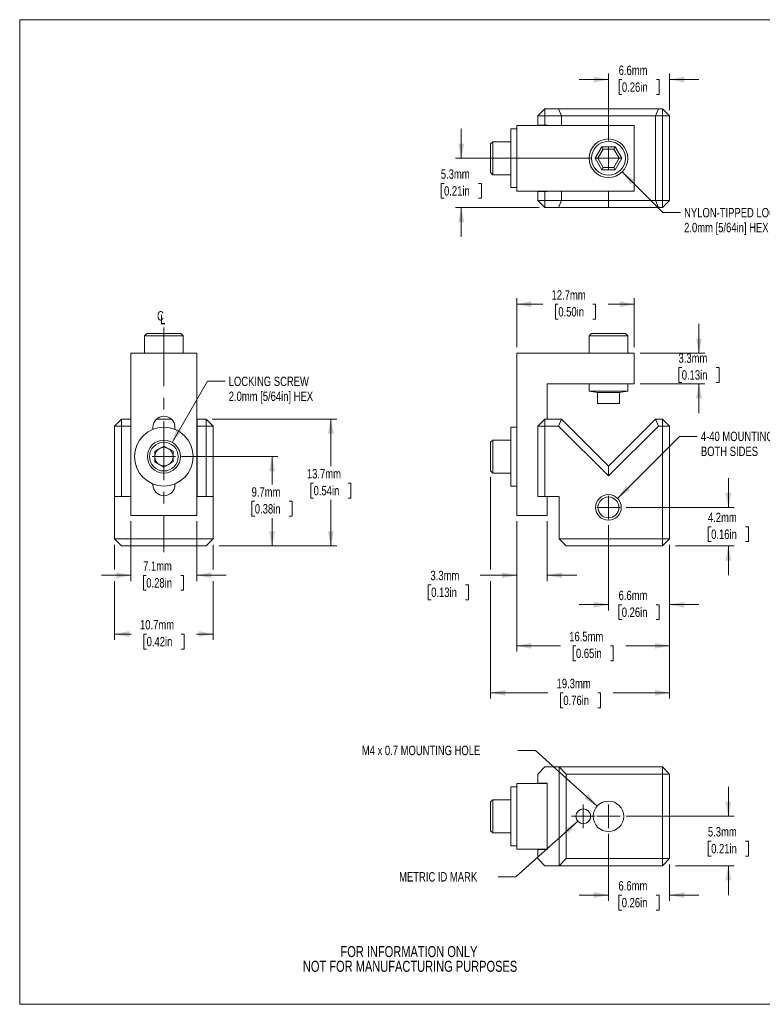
# Model space of a CAD drawing. Header units: millimetres. Extents: x 2 to 278, y 2 to 214.
# Tile 1 of 2: x 2 to 162, y 2 to 214. Entities that reach past the tile are written whole.
import ezdxf

# ---------------------------------------------------------------- set-up
doc = ezdxf.new("R2010")
doc.units = ezdxf.units.MM
doc.linetypes.add('CENTERX2', pattern=[20.32, 12.7, -2.54, 2.54, -2.54])
doc.styles.add('SLDTEXTSTYLE0', font='TXT', dxfattribs={"width": 0.75})
doc.dimstyles.new('SLDDIMSTYLE0', dxfattribs={"dimtxt": 2.032, "dimasz": 3.175, "dimexe": 0, "dimexo": 0.0625, "dimgap": 0.508, "dimtad": 0, "dimtih": 1, "dimtoh": 1, "dimdec": 1, "dimlfac": 0.5, "dimrnd": 1e-09, "dimzin": 12, "dimdsep": 46, "dimtxsty": 'SLDTEXTSTYLE0', "dimsah": 1, "dimcen": 0.09, "dimadec": 0, "dimazin": 3, "dimtfac": 1, "dimtdec": 1, "dimtmove": 0, "dimatfit": 0, "dimfxl": 1, "dimfrac": 2, "dimtolj": 1, "dimtzin": 12, "dimarcsym": 0})
doc.dimstyles.new('SLDDIMSTYLE1', dxfattribs={"dimtxt": 2.032, "dimasz": 3.175, "dimexe": 0, "dimexo": 0.0625, "dimgap": 0.508, "dimtad": 0, "dimtih": 1, "dimtoh": 1, "dimdec": 1, "dimlfac": 0.5, "dimrnd": 1e-09, "dimzin": 12, "dimdsep": 46, "dimtxsty": 'SLDTEXTSTYLE0', "dimsah": 1, "dimcen": 0.09, "dimadec": 0, "dimazin": 3, "dimtfac": 1, "dimtdec": 1, "dimtofl": 0, "dimtmove": 0, "dimatfit": 3, "dimfxl": 1, "dimfrac": 2, "dimtolj": 1, "dimtzin": 12, "dimarcsym": 0})
doc.dimstyles.new('SLDDIMSTYLE2', dxfattribs={"dimtxt": 2.032, "dimasz": 3.175, "dimexe": 0, "dimexo": 0.0625, "dimgap": 0.508, "dimtad": 0, "dimtih": 1, "dimtoh": 1, "dimdec": 1, "dimlfac": 0.5, "dimrnd": 1e-09, "dimzin": 12, "dimdsep": 46, "dimtxsty": 'SLDTEXTSTYLE0', "dimsah": 1, "dimcen": 0, "dimadec": 0, "dimazin": 3, "dimtfac": 1, "dimtdec": 1, "dimtofl": 0, "dimtmove": 0, "dimatfit": 3, "dimfxl": 1, "dimfrac": 2, "dimtolj": 1, "dimtzin": 12, "dimarcsym": 0})
doc.dimstyles.new('SLDDIMSTYLE3', dxfattribs={"dimtxt": 2.032, "dimasz": 3.175, "dimexe": 0, "dimexo": 0.0625, "dimgap": 0.508, "dimtad": 0, "dimtih": 1, "dimtoh": 1, "dimdec": 1, "dimlfac": 0.5, "dimrnd": 1e-09, "dimzin": 12, "dimdsep": 46, "dimtxsty": 'SLDTEXTSTYLE0', "dimsah": 1, "dimcen": 0, "dimadec": 0, "dimazin": 3, "dimtfac": 1, "dimtdec": 1, "dimtofl": 0, "dimtmove": 0, "dimatfit": 3, "dimfxl": 1, "dimfrac": 2, "dimtolj": 1, "dimtzin": 12, "dimarcsym": 0})

# ---------------------------------------------------------------- blocks, each defined once
blk = doc.blocks.new('SW_NOTE_2')
at = {"color": 0, "linetype": 'Continuous', "lineweight": 0, "char_height": 2.3813, "attachment_point": 2, "style": 'SLDTEXTSTYLE0'}
for s, insert in [('FOR INFORMATION ONLY', (18.79, 3.07)), ('NOT FOR MANUFACTURING PURPOSES', (19.03, -0.11))]:
    blk.add_mtext(s, dxfattribs=dict(at, insert=insert))
blk = doc.blocks.new('_D')
at = {"color": 8, "linetype": 'Continuous', "lineweight": 18}
for p, q in [((154.63, 108.94), (154.63, 115.29)), ((132.53, 108.94), (155.9, 108.94)), ((150.91, 104.76), (150.29, 104.76)), ((150.29, 104.76), (150.29, 101.54)), ((158.35, 104.76), (158.97, 104.76)), ((158.97, 104.76), (158.97, 101.54)), ((143.2, 100.62), (155.9, 100.62)), ((150.29, 101.54), (150.91, 101.54)), ((154.63, 100.62), (154.63, 94.27)), ((158.97, 101.54), (158.35, 101.54))]:
    blk.add_line(p, q, dxfattribs=at)
for points in [[(154.63, 108.94), (155.27, 112.12), (154, 112.12)], [(154.63, 100.62), (154, 97.44), (155.27, 97.44)]]:
    blk.add_solid(points, dxfattribs=at)
at = {"color": 8, "linetype": 'Continuous', "lineweight": 18, "char_height": 2.032, "attachment_point": 1, "style": 'SLDTEXTSTYLE0'}
for s, insert in [('4.2mm', (150.21, 107.8)), ('0.16in', (150.91, 104.16))]:
    blk.add_mtext(s, dxfattribs=dict(at, insert=insert))
blk = doc.blocks.new('_D_1')
at = {"color": 8, "linetype": 'Continuous', "lineweight": 18}
for p, q in [((128.72, 105.13), (128.72, 86.65)), ((141.93, 100.87), (141.93, 86.65)), ((128.72, 87.92), (122.37, 87.92)), ((131.6, 87.9), (130.99, 87.9)), ((130.99, 87.9), (130.99, 84.68)), ((139.05, 87.9), (139.67, 87.9)), ((139.67, 87.9), (139.67, 84.68)), ((141.93, 87.92), (148.28, 87.92)), ((130.99, 84.68), (131.6, 84.68)), ((139.67, 84.68), (139.05, 84.68))]:
    blk.add_line(p, q, dxfattribs=at)
for points in [[(128.72, 87.92), (125.55, 88.55), (125.55, 87.28)], [(141.93, 87.92), (145.11, 87.28), (145.11, 88.55)]]:
    blk.add_solid(points, dxfattribs=at)
at = {"color": 8, "linetype": 'Continuous', "lineweight": 18, "char_height": 2.032, "attachment_point": 1, "style": 'SLDTEXTSTYLE0'}
for s, insert in [('6.6mm', (130.91, 90.94)), ('0.26in', (131.6, 87.3))]:
    blk.add_mtext(s, dxfattribs=dict(at, insert=insert))
blk = doc.blocks.new('_D_2')
at = {"color": 8, "linetype": 'Continuous', "lineweight": 18}
for p, q in [((108.91, 105.95), (108.91, 77.76)), ((141.93, 100.87), (141.93, 77.76)), ((108.91, 79.03), (118.34, 79.03)), ((121.7, 79.01), (121.08, 79.01)), ((121.08, 79.01), (121.08, 75.79)), ((129.15, 79.01), (129.77, 79.01)), ((129.77, 79.01), (129.77, 75.79)), ((141.93, 79.03), (132.5, 79.03)), ((121.08, 75.79), (121.7, 75.79)), ((129.77, 75.79), (129.15, 75.79))]:
    blk.add_line(p, q, dxfattribs=at)
for points in [[(108.91, 79.03), (112.09, 78.39), (112.09, 79.66)], [(141.93, 79.03), (138.76, 79.66), (138.76, 78.39)]]:
    blk.add_solid(points, dxfattribs=at)
at = {"color": 8, "linetype": 'Continuous', "lineweight": 18, "char_height": 2.032, "attachment_point": 1, "style": 'SLDTEXTSTYLE0'}
for s, insert in [('16.5mm', (120.25, 82.05)), ('0.65in', (121.7, 78.41))]:
    blk.add_mtext(s, dxfattribs=dict(at, insert=insert))
blk = doc.blocks.new('_D_3')
at = {"color": 8, "linetype": 'Continuous', "lineweight": 18}
for p, q in [((103.27, 115.55), (103.27, 95.54)), ((141.93, 100.87), (141.93, 67.6)), ((103.27, 93), (103.27, 67.6)), ((103.27, 68.87), (115.61, 68.87)), ((118.97, 68.85), (118.35, 68.85)), ((118.35, 68.85), (118.35, 65.63)), ((126.41, 68.85), (127.03, 68.85)), ((127.03, 68.85), (127.03, 65.63)), ((141.93, 68.87), (129.77, 68.87)), ((118.35, 65.63), (118.97, 65.63)), ((127.03, 65.63), (126.41, 65.63))]:
    blk.add_line(p, q, dxfattribs=at)
for points in [[(103.27, 68.87), (106.45, 68.23), (106.45, 69.5)], [(141.93, 68.87), (138.76, 69.5), (138.76, 68.23)]]:
    blk.add_solid(points, dxfattribs=at)
at = {"color": 8, "linetype": 'Continuous', "lineweight": 18, "char_height": 2.032, "attachment_point": 1, "style": 'SLDTEXTSTYLE0'}
for s, insert in [('19.3mm', (117.52, 71.89)), ('0.76in', (118.97, 68.25))]:
    blk.add_mtext(s, dxfattribs=dict(at, insert=insert))
blk = doc.blocks.new('_D_4')
at = {"color": 8, "linetype": 'Continuous', "lineweight": 18}
for p, q in [((108.91, 105.95), (108.91, 93)), ((115.51, 105.95), (115.51, 93)), ((108.91, 94.27), (101.02, 94.27)), ((115.51, 94.27), (121.86, 94.27)), ((90.42, 92.21), (89.8, 92.21)), ((89.8, 92.21), (89.8, 88.99)), ((97.87, 92.21), (98.49, 92.21)), ((98.49, 92.21), (98.49, 88.99)), ((89.8, 88.99), (90.42, 88.99)), ((98.49, 88.99), (97.87, 88.99))]:
    blk.add_line(p, q, dxfattribs=at)
for points in [[(108.91, 94.27), (105.74, 94.9), (105.74, 93.63)], [(115.51, 94.27), (118.69, 93.63), (118.69, 94.9)]]:
    blk.add_solid(points, dxfattribs=at)
at = {"color": 8, "linetype": 'Continuous', "lineweight": 18, "char_height": 2.032, "attachment_point": 1, "style": 'SLDTEXTSTYLE0'}
for s, insert in [('3.3mm', (90.27, 95.24)), ('0.13in', (90.42, 91.61))]:
    blk.add_mtext(s, dxfattribs=dict(at, insert=insert))
blk = doc.blocks.new('_D_5')
at = {"color": 8, "linetype": 'Continuous', "lineweight": 18}
for p, q in [((148.28, 142.28), (148.28, 148.63)), ((135.58, 142.28), (149.55, 142.28)), ((144.56, 139.21), (143.94, 139.21)), ((143.94, 139.21), (143.94, 135.98)), ((152, 139.21), (152.62, 139.21)), ((152.62, 139.21), (152.62, 135.98)), ((135.58, 135.67), (149.55, 135.67)), ((143.94, 135.98), (144.56, 135.98)), ((148.28, 135.67), (148.28, 129.32)), ((152.62, 135.98), (152, 135.98))]:
    blk.add_line(p, q, dxfattribs=at)
for points in [[(148.28, 142.28), (148.92, 145.45), (147.65, 145.45)], [(148.28, 135.67), (147.65, 132.5), (148.92, 132.5)]]:
    blk.add_solid(points, dxfattribs=at)
at = {"color": 8, "linetype": 'Continuous', "lineweight": 18, "char_height": 2.032, "attachment_point": 1, "style": 'SLDTEXTSTYLE0'}
for s, insert in [('3.3mm', (143.86, 142.24)), ('0.13in', (144.56, 138.6))]:
    blk.add_mtext(s, dxfattribs=dict(at, insert=insert))
blk = doc.blocks.new('_D_6')
at = {"color": 8, "linetype": 'Continuous', "lineweight": 18}
for p, q in [((108.91, 143.55), (108.91, 154.14)), ((134.31, 143.55), (134.31, 154.14)), ((108.91, 152.87), (114.53, 152.87)), ((117.89, 152.85), (117.27, 152.85)), ((117.27, 152.85), (117.27, 149.63)), ((125.33, 152.85), (125.95, 152.85)), ((125.95, 152.85), (125.95, 149.63)), ((134.31, 152.87), (128.69, 152.87)), ((117.27, 149.63), (117.89, 149.63)), ((125.95, 149.63), (125.33, 149.63))]:
    blk.add_line(p, q, dxfattribs=at)
for points in [[(108.91, 152.87), (112.09, 152.23), (112.09, 153.5)], [(134.31, 152.87), (131.14, 153.5), (131.14, 152.23)]]:
    blk.add_solid(points, dxfattribs=at)
at = {"color": 8, "linetype": 'Continuous', "lineweight": 18, "char_height": 2.032, "attachment_point": 1, "style": 'SLDTEXTSTYLE0'}
for s, insert in [('12.7mm', (116.44, 155.88)), ('0.50in', (117.89, 152.25))]:
    blk.add_mtext(s, dxfattribs=dict(at, insert=insert))
blk = doc.blocks.new('_D_7')
at = {"color": 8, "linetype": 'Continuous', "lineweight": 18}
for p, q in [((130.68, 110.9), (144.09, 124.3)), ((144.09, 124.3), (147.9, 124.3))]:
    blk.add_line(p, q, dxfattribs=at)
blk.add_solid([(130.68, 110.9), (133.37, 112.69), (132.48, 113.59)], dxfattribs=at)
at = {"color": 8, "linetype": 'Continuous', "lineweight": 18, "char_height": 2.032, "attachment_point": 1, "style": 'SLDTEXTSTYLE0'}
for s, insert in [('4-40 MOUNTING HOLE', (148.69, 125.31)), ('BOTH SIDES', (148.69, 122.08))]:
    blk.add_mtext(s, dxfattribs=dict(at, insert=insert))
blk = doc.blocks.new('SW_CENTERMARKSYMBOL_0')
at = {"color": 0, "linetype": 'Continuous', "lineweight": 0}
for q in [(0, 2.54), (-2.54, 0), (0, -2.54), (2.54, 0)]:
    blk.add_line((0, 0), q, dxfattribs=at)
blk = doc.blocks.new('_D_8')
at = {"color": 8, "linetype": 'Continuous', "lineweight": 18}
for p, q in [((154.63, 42.16), (154.63, 48.51)), ((132.53, 42.16), (155.9, 42.16)), ((150.91, 36.81), (150.29, 36.81)), ((150.29, 36.81), (150.29, 33.58)), ((158.35, 36.81), (158.97, 36.81)), ((158.97, 36.81), (158.97, 33.58)), ((150.29, 33.58), (150.91, 33.58)), ((158.97, 33.58), (158.35, 33.58)), ((143.2, 31.49), (155.9, 31.49)), ((154.63, 31.49), (154.63, 25.14))]:
    blk.add_line(p, q, dxfattribs=at)
for points in [[(154.63, 42.16), (155.27, 45.33), (154, 45.33)], [(154.63, 31.49), (154, 28.31), (155.27, 28.31)]]:
    blk.add_solid(points, dxfattribs=at)
at = {"color": 8, "linetype": 'Continuous', "lineweight": 18, "char_height": 2.032, "attachment_point": 1, "style": 'SLDTEXTSTYLE0'}
for s, insert in [('5.3mm', (150.21, 39.84)), ('0.21in', (150.91, 36.2))]:
    blk.add_mtext(s, dxfattribs=dict(at, insert=insert))
blk = doc.blocks.new('_D_9')
at = {"color": 8, "linetype": 'Continuous', "lineweight": 18}
for p, q in [((128.72, 38.35), (128.72, 23.87)), ((141.93, 31.74), (141.93, 23.87)), ((128.72, 25.14), (122.37, 25.14)), ((131.59, 25.12), (130.97, 25.12)), ((130.97, 25.12), (130.97, 21.9)), ((139.04, 25.12), (139.65, 25.12)), ((139.65, 25.12), (139.65, 21.9)), ((141.93, 25.14), (148.28, 25.14)), ((130.97, 21.9), (131.59, 21.9)), ((139.65, 21.9), (139.04, 21.9))]:
    blk.add_line(p, q, dxfattribs=at)
for points in [[(128.72, 25.14), (125.55, 25.77), (125.55, 24.5)], [(141.93, 25.14), (145.11, 24.5), (145.11, 25.77)]]:
    blk.add_solid(points, dxfattribs=at)
at = {"color": 8, "linetype": 'Continuous', "lineweight": 18, "char_height": 2.032, "attachment_point": 1, "style": 'SLDTEXTSTYLE0'}
for s, insert in [('6.6mm', (130.89, 28.16)), ('0.26in', (131.59, 24.52))]:
    blk.add_mtext(s, dxfattribs=dict(at, insert=insert))
blk = doc.blocks.new('_D_10')
at = {"color": 8, "linetype": 'Continuous', "lineweight": 18}
for p, q in [((122.11, 41.1), (108.72, 29.09)), ((108.72, 29.09), (104.91, 29.09))]:
    blk.add_line(p, q, dxfattribs=at)
blk.add_solid([(122.11, 41.1), (119.32, 39.45), (120.17, 38.51)], dxfattribs=at)
at = {"color": 8, "linetype": 'Continuous', "lineweight": 18, "insert": (83.49, 30.1), "char_height": 2.032, "attachment_point": 1, "style": 'SLDTEXTSTYLE0'}
blk.add_mtext('METRIC ID MARK', dxfattribs=at)
blk = doc.blocks.new('_D_11')
at = {"color": 8, "linetype": 'Continuous', "lineweight": 18}
for p, q in [((112.96, 56.42), (109.15, 56.42)), ((126.28, 44.37), (112.96, 56.42))]:
    blk.add_line(p, q, dxfattribs=at)
blk.add_solid([(126.28, 44.37), (124.35, 46.97), (123.5, 46.03)], dxfattribs=at)
at = {"color": 8, "linetype": 'Continuous', "lineweight": 18, "insert": (75.44, 57.42), "char_height": 2.032, "attachment_point": 1, "style": 'SLDTEXTSTYLE0'}
blk.add_mtext('M4 x 0.7 MOUNTING HOLE', dxfattribs=at)
blk = doc.blocks.new('SW_CENTERMARKSYMBOL_1')
at = {"color": 0, "linetype": 'Continuous', "lineweight": 0}
for q in [(0, 2.54), (-2.54, 0), (0, -2.54), (2.54, 0)]:
    blk.add_line((0, 0), q, dxfattribs=at)
blk = doc.blocks.new('SW_CENTERMARKSYMBOL_2')
at = {"color": 0, "linetype": 'Continuous', "lineweight": 0}
for q in [(0, 2.54), (-2.54, 0), (0, -2.54), (2.54, 0)]:
    blk.add_line((0, 0), q, dxfattribs=at)
blk = doc.blocks.new('_D_12')
at = {"color": 8, "linetype": 'Continuous', "lineweight": 18}
for p, q in [((96.92, 184.42), (96.92, 190.77)), ((124.91, 184.42), (95.65, 184.42)), ((93.2, 178.99), (92.58, 178.99)), ((92.58, 178.99), (92.58, 175.76)), ((100.65, 178.99), (101.27, 178.99)), ((101.27, 178.99), (101.27, 175.76)), ((92.58, 175.76), (93.2, 175.76)), ((101.27, 175.76), (100.65, 175.76)), ((113.74, 173.75), (95.65, 173.75)), ((96.92, 173.75), (96.92, 167.4))]:
    blk.add_line(p, q, dxfattribs=at)
for points in [[(96.92, 184.42), (97.56, 187.6), (96.29, 187.6)], [(96.92, 173.75), (96.29, 170.58), (97.56, 170.58)]]:
    blk.add_solid(points, dxfattribs=at)
at = {"color": 8, "linetype": 'Continuous', "lineweight": 18, "char_height": 2.032, "attachment_point": 1, "style": 'SLDTEXTSTYLE0'}
for s, insert in [('5.3mm', (92.51, 182.02)), ('0.21in', (93.2, 178.38))]:
    blk.add_mtext(s, dxfattribs=dict(at, insert=insert))
blk = doc.blocks.new('_D_13')
at = {"color": 8, "linetype": 'Continuous', "lineweight": 18}
for p, q in [((128.72, 188.23), (128.72, 202.71)), ((141.93, 194.84), (141.93, 202.71)), ((128.72, 201.44), (122.37, 201.44)), ((131.63, 201.42), (131.01, 201.42)), ((131.01, 201.42), (131.01, 198.2)), ((139.07, 201.42), (139.69, 201.42)), ((139.69, 201.42), (139.69, 198.2)), ((141.93, 201.44), (148.28, 201.44)), ((131.01, 198.2), (131.63, 198.2)), ((139.69, 198.2), (139.07, 198.2))]:
    blk.add_line(p, q, dxfattribs=at)
for points in [[(128.72, 201.44), (125.55, 202.08), (125.55, 200.81)], [(141.93, 201.44), (145.11, 200.81), (145.11, 202.08)]]:
    blk.add_solid(points, dxfattribs=at)
at = {"color": 8, "linetype": 'Continuous', "lineweight": 18, "char_height": 2.032, "attachment_point": 1, "style": 'SLDTEXTSTYLE0'}
for s, insert in [('6.6mm', (130.93, 204.46)), ('0.26in', (131.63, 200.82))]:
    blk.add_mtext(s, dxfattribs=dict(at, insert=insert))
blk = doc.blocks.new('_D_14')
at = {"color": 8, "linetype": 'Continuous', "lineweight": 18}
for p, q in [((131.67, 181.48), (140.47, 172.68)), ((140.47, 172.68), (144.28, 172.68))]:
    blk.add_line(p, q, dxfattribs=at)
blk.add_solid([(131.67, 181.48), (133.46, 178.78), (134.36, 179.68)], dxfattribs=at)
at = {"color": 8, "linetype": 'Continuous', "lineweight": 18, "char_height": 2.032, "attachment_point": 1, "style": 'SLDTEXTSTYLE0'}
for s, insert in [('NYLON-TIPPED LOCKING SCREW', (145.07, 173.68)), ('2.0mm [5/64in] HEX', (145.07, 170.46))]:
    blk.add_mtext(s, dxfattribs=dict(at, insert=insert))
blk = doc.blocks.new('SW_CENTERMARKSYMBOL_3')
at = {"color": 0, "linetype": 'Continuous', "lineweight": 0}
for q in [(0, 2.54), (-2.54, 0), (0, -2.54), (2.54, 0)]:
    blk.add_line((0, 0), q, dxfattribs=at)
blk = doc.blocks.new('_D_15')
at = {"color": 8, "linetype": 'Continuous', "lineweight": 18}
for p, q in [((36.48, 119.92), (57.31, 119.92)), ((56.04, 119.92), (56.04, 113.93)), ((52.32, 110.26), (51.7, 110.26)), ((51.7, 110.26), (51.7, 107.03)), ((59.77, 110.26), (60.38, 110.26)), ((60.38, 110.26), (60.38, 107.03)), ((51.7, 107.03), (52.32, 107.03)), ((56.04, 100.62), (56.04, 106.62)), ((60.38, 107.03), (59.77, 107.03)), ((44.61, 100.62), (57.31, 100.62))]:
    blk.add_line(p, q, dxfattribs=at)
for points in [[(56.04, 119.92), (55.41, 116.75), (56.68, 116.75)], [(56.04, 100.62), (56.68, 103.79), (55.41, 103.79)]]:
    blk.add_solid(points, dxfattribs=at)
at = {"color": 8, "linetype": 'Continuous', "lineweight": 18, "char_height": 2.032, "attachment_point": 1, "style": 'SLDTEXTSTYLE0'}
for s, insert in [('9.7mm', (51.62, 113.29)), ('0.38in', (52.32, 109.65))]:
    blk.add_mtext(s, dxfattribs=dict(at, insert=insert))
blk = doc.blocks.new('_D_16')
at = {"color": 8, "linetype": 'Continuous', "lineweight": 18}
for p, q in [((43.09, 128.05), (70.01, 128.05)), ((68.74, 128.05), (68.74, 117.87)), ((65.02, 114.2), (64.4, 114.2)), ((64.4, 114.2), (64.4, 110.97)), ((72.47, 114.2), (73.08, 114.2)), ((73.08, 114.2), (73.08, 110.97)), ((64.4, 110.97), (65.02, 110.97)), ((73.08, 110.97), (72.47, 110.97)), ((68.74, 100.62), (68.74, 110.56)), ((44.61, 100.62), (70.01, 100.62))]:
    blk.add_line(p, q, dxfattribs=at)
for points in [[(68.74, 128.05), (68.11, 124.88), (69.38, 124.88)], [(68.74, 100.62), (69.38, 103.79), (68.11, 103.79)]]:
    blk.add_solid(points, dxfattribs=at)
at = {"color": 8, "linetype": 'Continuous', "lineweight": 18, "char_height": 2.032, "attachment_point": 1, "style": 'SLDTEXTSTYLE0'}
for s, insert in [('13.7mm', (63.57, 117.23)), ('0.54in', (65.02, 113.59))]:
    blk.add_mtext(s, dxfattribs=dict(at, insert=insert))
blk = doc.blocks.new('_D_17')
at = {"color": 8, "linetype": 'Continuous', "lineweight": 18}
for p, q in [((25.56, 105.95), (25.56, 93)), ((39.79, 105.95), (39.79, 93)), ((25.56, 94.27), (19.21, 94.27)), ((28.87, 94.25), (28.25, 94.25)), ((28.25, 94.25), (28.25, 91.03)), ((36.32, 94.25), (36.94, 94.25)), ((36.94, 94.25), (36.94, 91.03)), ((39.79, 94.27), (46.14, 94.27)), ((28.25, 91.03), (28.87, 91.03)), ((36.94, 91.03), (36.32, 91.03))]:
    blk.add_line(p, q, dxfattribs=at)
for points in [[(25.56, 94.27), (22.39, 94.9), (22.39, 93.63)], [(39.79, 94.27), (42.96, 93.63), (42.96, 94.9)]]:
    blk.add_solid(points, dxfattribs=at)
at = {"color": 8, "linetype": 'Continuous', "lineweight": 18, "char_height": 2.032, "attachment_point": 1, "style": 'SLDTEXTSTYLE0'}
for s, insert in [('7.1mm', (28.18, 97.29)), ('0.28in', (28.87, 93.65))]:
    blk.add_mtext(s, dxfattribs=dict(at, insert=insert))
blk = doc.blocks.new('_D_18')
at = {"color": 8, "linetype": 'Continuous', "lineweight": 18}
for p, q in [((22.01, 100.87), (22.01, 95.54)), ((43.34, 100.87), (43.34, 95.54)), ((22.01, 93), (22.01, 80.3)), ((43.34, 93), (43.34, 80.3)), ((22.01, 81.57), (25.59, 81.57)), ((28.95, 81.55), (28.33, 81.55)), ((28.33, 81.55), (28.33, 78.33)), ((36.4, 81.55), (37.02, 81.55)), ((37.02, 81.55), (37.02, 78.33)), ((43.34, 81.57), (39.75, 81.57)), ((28.33, 78.33), (28.95, 78.33)), ((37.02, 78.33), (36.4, 78.33))]:
    blk.add_line(p, q, dxfattribs=at)
for points in [[(22.01, 81.57), (25.18, 80.93), (25.18, 82.2)], [(43.34, 81.57), (40.17, 82.2), (40.17, 80.93)]]:
    blk.add_solid(points, dxfattribs=at)
at = {"color": 8, "linetype": 'Continuous', "lineweight": 18, "char_height": 2.032, "attachment_point": 1, "style": 'SLDTEXTSTYLE0'}
for s, insert in [('10.7mm', (27.51, 84.59)), ('0.42in', (28.95, 80.95))]:
    blk.add_mtext(s, dxfattribs=dict(at, insert=insert))
blk = doc.blocks.new('_D_19')
at = {"color": 8, "linetype": 'Continuous', "lineweight": 18}
for p, q in [((34.45, 123), (42.07, 136.2)), ((42.07, 136.2), (45.88, 136.2))]:
    blk.add_line(p, q, dxfattribs=at)
blk.add_solid([(34.45, 123), (36.59, 125.44), (35.49, 126.07)], dxfattribs=at)
at = {"color": 8, "linetype": 'Continuous', "lineweight": 18, "char_height": 2.032, "attachment_point": 1, "style": 'SLDTEXTSTYLE0'}
for s, insert in [('LOCKING SCREW', (46.68, 137.21)), ('2.0mm [5/64in] HEX', (46.68, 133.98))]:
    blk.add_mtext(s, dxfattribs=dict(at, insert=insert))
blk = doc.blocks.new('SW_SYMBOL_MOD_CL')
at = {"color": 0, "linetype": 'Continuous', "lineweight": 0, "char_height": 783, "attachment_point": 5, "style": 'SLDTEXTSTYLE0'}
for s, insert in [('C', (400, 600)), ('L', (600, 300))]:
    blk.add_mtext(s, dxfattribs=dict(at, insert=insert))
blk = doc.blocks.new('SW_CENTERMARKSYMBOL_4')
at = {"color": 0, "linetype": 'Continuous', "lineweight": 0}
for q in [(0, 2.54), (-2.54, 0), (0, -2.54), (2.54, 0)]:
    blk.add_line((0, 0), q, dxfattribs=at)

msp = doc.modelspace()

# ---------------------------------------------------------------- linework, layer by layer
at = {"color": 7, "linetype": 'Continuous', "lineweight": 18}
for p, q in [((1.52, 214.38), (277.88, 214.38)), ((1.52, 214.38), (1.52, 1.52)), ((115.01, 195.09), (113.48, 193.57)), ((115.01, 195.09), (117.93, 195.09)), ((115.01, 195.09), (115.01, 193.57)), ((117.93, 195.09), (128.72, 195.09)), ((117.93, 195.09), (118.56, 193.57)), ((128.72, 195.09), (139.51, 195.09)), ((128.72, 195.09), (128.72, 193.57)), ((139.51, 195.09), (138.88, 193.57)), ((139.51, 195.09), (140.41, 195.09)), ((140.41, 195.09), (140.41, 193.57)), ((141.93, 193.57), (140.41, 195.09)), ((115.01, 193.57), (113.48, 193.57)), ((113.48, 191.58), (113.48, 193.57)), ((115.01, 191.58), (113.48, 191.58)), ((115.01, 193.57), (115.01, 191.58)), ((118.56, 193.57), (115.01, 193.57)), ((115.01, 191.58), (115.51, 191.58)), ((115.51, 191.58), (115.51, 191.53)), ((118.56, 191.53), (118.56, 193.57)), ((128.72, 193.57), (118.56, 193.57)), ((138.88, 193.57), (128.72, 193.57)), ((128.72, 191.53), (128.72, 193.57)), ((140.41, 193.57), (138.88, 193.57)), ((138.88, 175.28), (138.88, 193.57)), ((141.93, 193.57), (140.41, 193.57)), ((140.41, 175.28), (140.41, 193.57)), ((141.93, 193.57), (141.93, 175.28)), ((141.93, 192.09), (141.93, 192.09)), ((108.91, 190.77), (107.64, 190.77)), ((107.64, 178.07), (107.64, 190.77)), ((108.91, 177.31), (108.91, 191.53)), ((134.31, 191.53), (108.91, 191.53)), ((134.31, 177.31), (134.31, 191.53)), ((103.73, 187.98), (103.27, 187.52)), ((103.27, 181.32), (103.27, 187.52)), ((107.64, 187.98), (103.73, 187.98)), ((103.73, 180.87), (103.73, 187.98)), ((125.85, 184.42), (127.28, 186.91)), ((127.58, 186.41), (126.43, 184.42)), ((127.28, 186.91), (130.16, 186.91)), ((127.58, 186.41), (127.28, 186.91)), ((129.87, 186.41), (127.58, 186.41)), ((129.87, 186.41), (130.16, 186.91)), ((131.01, 184.42), (129.87, 186.41)), ((130.16, 186.91), (131.6, 184.42)), ((127.28, 181.93), (125.85, 184.42)), ((126.43, 184.42), (125.85, 184.42)), ((126.43, 184.42), (127.58, 182.44)), ((129.87, 182.44), (131.01, 184.42)), ((131.6, 184.42), (130.16, 181.93)), ((131.6, 184.42), (131.01, 184.42)), ((103.27, 181.32), (103.73, 180.87)), ((127.28, 181.93), (127.58, 182.44)), ((130.16, 181.93), (127.28, 181.93)), ((127.58, 182.44), (129.87, 182.44)), ((130.16, 181.93), (129.87, 182.44)), ((103.73, 180.87), (107.64, 180.87)), ((107.64, 178.07), (108.91, 178.07)), ((134.31, 177.31), (108.91, 177.31)), ((113.48, 175.28), (113.48, 177.26)), ((113.48, 177.26), (115.01, 177.26)), ((115.01, 177.26), (115.01, 175.28)), ((115.51, 177.26), (115.01, 177.26)), ((115.51, 177.31), (115.51, 177.26)), ((118.56, 175.28), (118.56, 177.31)), ((128.72, 175.28), (128.72, 177.31)), ((115.01, 175.28), (113.48, 175.28)), ((113.48, 175.28), (115.01, 173.75)), ((115.01, 175.28), (118.56, 175.28)), ((115.01, 175.28), (115.01, 173.75)), ((118.56, 175.28), (117.93, 173.75)), ((118.56, 175.28), (128.72, 175.28)), ((128.72, 175.28), (138.88, 175.28)), ((128.72, 175.28), (128.72, 173.75)), ((138.88, 175.28), (140.41, 175.28)), ((138.88, 175.28), (139.51, 173.75)), ((141.93, 175.28), (140.41, 175.28)), ((141.93, 175.28), (140.41, 173.75)), ((140.41, 175.28), (140.41, 173.75)), ((117.93, 173.75), (115.01, 173.75)), ((128.72, 173.75), (117.93, 173.75)), ((139.51, 173.75), (128.72, 173.75)), ((140.41, 173.75), (139.51, 173.75)), ((29.02, 146.52), (28.51, 146.01)), ((28.51, 146.01), (28.51, 142.28)), ((28.51, 146.01), (36.84, 146.01)), ((29.02, 146.52), (36.33, 146.52)), ((36.84, 146.01), (36.33, 146.52)), ((36.84, 142.28), (36.84, 146.01)), ((125.07, 146.52), (124.56, 146.01)), ((124.56, 146.01), (124.56, 142.28)), ((124.56, 146.01), (132.89, 146.01)), ((125.07, 146.52), (132.38, 146.52)), ((132.89, 146.01), (132.38, 146.52)), ((132.89, 142.28), (132.89, 146.01)), ((39.79, 142.28), (25.56, 142.28)), ((25.56, 142.28), (25.56, 107.22)), ((39.79, 142.28), (39.79, 107.22)), ((108.91, 142.28), (108.91, 107.22)), ((134.31, 142.28), (108.91, 142.28)), ((134.31, 135.67), (134.31, 142.28)), ((115.51, 135.67), (134.31, 135.67)), ((115.51, 128.05), (115.51, 135.67)), ((124.56, 135.67), (124.56, 134.07)), ((132.89, 134.07), (132.89, 135.67)), ((124.56, 134.07), (126.34, 133.81)), ((124.56, 134.07), (132.89, 134.07)), ((126.34, 133.81), (126.34, 131.43)), ((126.34, 133.81), (131.1, 133.81)), ((131.1, 133.81), (132.89, 134.07)), ((131.1, 131.43), (131.1, 133.81)), ((126.34, 131.43), (131.1, 131.43)), ((22.01, 126.53), (23.53, 128.05)), ((23.53, 128.05), (23.53, 126.53)), ((23.53, 128.05), (25.51, 128.05)), ((25.51, 128.05), (25.51, 126.53)), ((25.51, 128.05), (25.56, 128.05)), ((31.08, 128.05), (34.27, 128.05)), ((39.79, 128.05), (39.84, 128.05)), ((39.84, 128.05), (41.82, 128.05)), ((39.84, 126.53), (39.84, 128.05)), ((41.82, 128.05), (41.82, 126.53)), ((41.82, 128.05), (43.34, 126.53)), ((115.01, 128.05), (113.48, 126.53)), ((115.01, 128.05), (115.01, 126.53)), ((115.01, 128.05), (118.56, 128.05)), ((118.56, 128.05), (117.93, 126.53)), ((118.56, 128.05), (128.72, 117.89)), ((128.72, 117.89), (138.88, 128.05)), ((138.88, 128.05), (139.51, 126.53)), ((138.88, 128.05), (140.41, 128.05)), ((140.41, 128.05), (140.41, 126.53)), ((141.93, 126.53), (140.41, 128.05)), ((22.01, 111.29), (22.01, 126.53)), ((22.01, 126.53), (23.53, 126.53)), ((23.53, 126.53), (23.53, 111.29)), ((25.51, 126.53), (23.53, 126.53)), ((25.51, 126.53), (25.51, 111.29)), ((30.29, 126.27), (30.29, 125.81)), ((35.06, 125.81), (35.06, 126.27)), ((39.84, 126.53), (39.84, 111.29)), ((41.82, 126.53), (39.84, 126.53)), ((41.82, 111.29), (41.82, 126.53)), ((41.82, 126.53), (43.34, 126.53)), ((43.34, 126.53), (43.34, 111.29)), ((108.91, 126.27), (107.64, 126.27)), ((107.64, 119.92), (107.64, 126.27)), ((113.48, 126.53), (115.01, 126.53)), ((113.48, 111.29), (113.48, 126.53)), ((117.93, 126.53), (115.01, 126.53)), ((115.01, 126.53), (115.01, 111.29)), ((128.72, 115.74), (117.93, 126.53)), ((139.51, 126.53), (128.72, 115.74)), ((140.41, 126.53), (139.51, 126.53)), ((140.41, 102.14), (140.41, 126.53)), ((141.93, 126.53), (140.41, 126.53)), ((141.93, 126.53), (141.93, 102.14)), ((103.73, 123.48), (103.27, 123.02)), ((107.64, 123.48), (103.73, 123.48)), ((103.73, 119.92), (103.73, 123.48)), ((32.67, 122.21), (30.69, 121.07)), ((32.67, 122.21), (34.65, 121.07)), ((103.27, 119.92), (103.27, 123.02)), ((30.69, 121.07), (30.69, 118.78)), ((34.65, 118.78), (34.65, 121.07)), ((103.27, 116.82), (103.27, 119.92)), ((103.73, 116.37), (103.73, 119.92)), ((107.64, 113.57), (107.64, 119.92)), ((32.67, 117.64), (30.69, 118.78)), ((34.65, 118.78), (32.67, 117.64)), ((128.72, 117.89), (128.72, 115.74)), ((141.93, 118.02), (141.93, 118.02)), ((141.93, 117.46), (141.93, 117.46)), ((103.27, 116.82), (103.73, 116.37)), ((103.73, 116.37), (107.64, 116.37)), ((141.93, 116.25), (141.93, 116.25)), ((30.29, 114.04), (30.29, 113.83)), ((35.06, 113.83), (35.06, 114.04)), ((107.64, 113.57), (108.91, 113.57)), ((23.53, 111.29), (22.01, 111.29)), ((22.01, 111.29), (22.01, 102.14)), ((25.51, 111.29), (23.53, 111.29)), ((25.56, 111.29), (25.51, 111.29)), ((39.84, 111.29), (39.79, 111.29)), ((41.82, 111.29), (39.84, 111.29)), ((43.34, 111.29), (41.82, 111.29)), ((43.34, 111.29), (43.34, 102.14)), ((115.01, 111.29), (113.48, 111.29)), ((115.01, 111.29), (118.05, 111.29)), ((115.51, 107.22), (115.51, 111.29)), ((118.05, 111.29), (118.05, 102.14)), ((39.79, 107.22), (25.56, 107.22)), ((108.91, 107.22), (115.51, 107.22)), ((22.01, 102.14), (43.34, 102.14)), ((22.01, 102.14), (23.53, 100.62)), ((41.82, 100.62), (23.53, 100.62)), ((43.34, 102.14), (41.82, 100.62)), ((118.05, 102.14), (140.41, 102.14)), ((118.05, 102.14), (119.58, 100.62)), ((140.41, 100.62), (119.58, 100.62)), ((140.41, 102.14), (140.41, 100.62)), ((140.41, 102.14), (141.93, 102.14)), ((140.41, 100.62), (141.93, 102.14)), ((115.01, 52.83), (113.48, 51.3)), ((113.48, 51.3), (113.48, 49.32)), ((115.01, 52.83), (118.05, 52.83)), ((118.05, 31.49), (118.05, 52.83)), ((118.05, 52.83), (119.58, 51.3)), ((118.05, 52.83), (140.41, 52.83)), ((119.58, 51.3), (119.58, 33.01)), ((140.41, 51.3), (119.58, 51.3)), ((140.41, 52.83), (140.41, 51.3)), ((140.41, 52.83), (141.93, 51.3)), ((140.41, 33.01), (140.41, 51.3)), ((140.41, 51.3), (141.93, 51.3)), ((141.93, 51.3), (141.93, 33.01)), ((108.91, 49.27), (115.51, 49.27)), ((108.91, 49.27), (108.91, 35.05)), ((113.48, 49.32), (115.51, 49.32)), ((115.51, 49.32), (115.51, 49.27)), ((115.51, 49.27), (115.51, 35.05)), ((108.91, 48.51), (107.64, 48.51)), ((107.64, 35.81), (107.64, 48.51)), ((103.73, 45.71), (103.27, 45.26)), ((103.27, 39.06), (103.27, 45.26)), ((107.64, 45.71), (103.73, 45.71)), ((103.73, 38.6), (103.73, 45.71)), ((103.27, 39.06), (103.73, 38.6)), ((103.73, 38.6), (107.64, 38.6)), ((107.64, 35.81), (108.91, 35.81)), ((108.91, 35.05), (115.51, 35.05)), ((113.48, 34.99), (113.48, 33.01)), ((115.51, 34.99), (113.48, 34.99)), ((115.51, 35.05), (115.51, 34.99)), ((141.93, 34.49), (141.93, 34.49)), ((113.48, 33.01), (115.01, 31.49)), ((118.05, 31.49), (119.58, 33.01)), ((119.58, 33.01), (140.41, 33.01)), ((140.41, 33.01), (140.41, 31.49)), ((140.41, 33.01), (141.93, 33.01)), ((140.41, 31.49), (141.93, 33.01)), ((115.01, 31.49), (118.05, 31.49)), ((140.41, 31.49), (118.05, 31.49)), ((277.88, 1.52), (1.52, 1.52))]:
    msp.add_line(p, q, dxfattribs=at)
at = {"color": 7, "linetype": 'CENTERX2', "lineweight": 18}
msp.add_line((32.67, 147.87), (32.67, 99.27), dxfattribs=at)
at = {"color": 7, "linetype": 'Continuous', "lineweight": 18}
for centre, radius in [((128.72, 184.42), 4.17), ((128.72, 184.42), 3.66), ((32.67, 119.92), 6.35), ((32.67, 119.92), 3.56), ((32.67, 119.92), 3.1), ((128.72, 108.94), 2.77), ((128.72, 108.94), 2.26), ((128.72, 42.16), 3.3), ((123.29, 42.16), 1.59)]:
    msp.add_circle(centre, radius, dxfattribs=at)
for centre, radius, start, end in [((32.67, 126.27), 2.39, 0, 180), ((32.67, 119.92), 1.98, 120, 180), ((32.67, 119.92), 1.98, 60, 120), ((32.67, 119.92), 1.98, 0, 60), ((32.67, 119.92), 1.98, 180, 240), ((32.67, 119.92), 1.98, 300, 0), ((32.67, 119.92), 1.98, 240, 300), ((32.67, 113.83), 2.39, 180, 0)]:
    msp.add_arc(centre, radius, start, end, dxfattribs=at)

# ---------------------------------------------------------------- block references
at = {"color": 7, "linetype": 'Continuous', "lineweight": 0}
for name, p in [('SW_CENTERMARKSYMBOL_3', (128.72, 184.42)), ('SW_CENTERMARKSYMBOL_4', (32.67, 119.92)), ('SW_CENTERMARKSYMBOL_0', (128.72, 108.94)), ('SW_CENTERMARKSYMBOL_2', (123.29, 42.16)), ('SW_CENTERMARKSYMBOL_1', (128.72, 42.16)), ('SW_NOTE_2', (66.83, 11.04))]:
    msp.add_blockref(name, p, dxfattribs=at)
at = {"color": 7, "linetype": 'Continuous', "lineweight": 0, "xscale": 0.0025955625, "yscale": 0.0025955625, "zscale": 0.0025955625}
msp.add_blockref('SW_SYMBOL_MOD_CL', (30.89, 148.79), dxfattribs=at)

# ---------------------------------------------------------------- dimensions: what is measured, and where the dimension line sits
at = {"color": 8, "linetype": 'Continuous', "lineweight": 18}
for base, p1, p2, dimstyle, picture, middle in [((141.93, 201.44), (128.72, 186.96), (141.93, 193.57), 'SLDDIMSTYLE0', '_D_13', (135.35, 201.44)), ((108.91, 152.87), (134.31, 142.28), (108.91, 142.28), 'SLDDIMSTYLE1', '_D_6', (121.61, 152.87)), ((141.93, 68.87), (103.27, 116.82), (141.93, 102.14), 'SLDDIMSTYLE1', '_D_3', (122.69, 68.87)), ((39.79, 94.27), (25.56, 107.22), (39.79, 107.22), 'SLDDIMSTYLE0', '_D_17', (32.6, 94.27)), ((115.51, 94.27), (108.91, 107.22), (115.51, 107.22), 'SLDDIMSTYLE0', '_D_4', (94.15, 94.27)), ((141.93, 79.03), (108.91, 107.22), (141.93, 102.14), 'SLDDIMSTYLE1', '_D_2', (125.42, 79.03)), ((141.93, 87.92), (128.72, 106.4), (141.93, 102.14), 'SLDDIMSTYLE0', '_D_1', (135.33, 87.92)), ((43.34, 81.57), (22.01, 102.14), (43.34, 102.14), 'SLDDIMSTYLE1', '_D_18', (32.67, 81.57)), ((141.93, 25.14), (128.72, 39.62), (141.93, 33.01), 'SLDDIMSTYLE0', '_D_9', (135.31, 25.14))]:
    dim = msp.add_linear_dim(base=base, p1=p1, p2=p2, dimstyle=dimstyle, dxfattribs=at)
    dim.commit()
    dim.dimension.update_dxf_attribs({"geometry": picture, "text_midpoint": middle, "dimtype": 160})
for base, p1, p2, dimstyle, picture, middle in [((96.92, 173.75), (126.18, 184.42), (115.01, 173.75), 'SLDDIMSTYLE0', '_D_12', (96.92, 179)), ((148.28, 135.67), (134.31, 142.28), (134.31, 135.67), 'SLDDIMSTYLE0', '_D_5', (148.28, 139.23)), ((68.74, 100.62), (41.82, 128.05), (41.82, 100.62), 'SLDDIMSTYLE1', '_D_16', (68.74, 114.22)), ((56.0416, 100.6198), (35.2136, 119.9238), (41.8176, 100.6198), 'SLDDIMSTYLE1', '_D_15', (56.0416, 110.2718)), ((154.63, 100.62), (131.26, 108.94), (140.41, 100.62), 'SLDDIMSTYLE0', '_D', (154.63, 104.78)), ((154.63, 31.49), (131.26, 42.16), (140.41, 31.49), 'SLDDIMSTYLE0', '_D_8', (154.63, 36.82))]:
    dim = msp.add_linear_dim(base=base, p1=p1, p2=p2, angle=90, dimstyle=dimstyle, dxfattribs=at)
    dim.commit()
    dim.dimension.update_dxf_attribs({"geometry": picture, "text_midpoint": middle, "dimtype": 160})
for p1, p2, text, dimstyle, picture, middle in [((125.78, 187.37), (131.67, 181.48), 'NYLON-TIPPED LOCKING SCREW\\P2.0mm [5/64in] HEX', 'SLDDIMSTYLE3', '_D_14', (165.92, 172.68)), ((30.9, 116.84), (34.45, 123), 'LOCKING SCREW\\P2.0mm [5/64in] HEX', 'SLDDIMSTYLE3', '_D_19', (59.21, 136.2)), ((126.77, 106.98), (130.68, 110.9), '4-40 MOUNTING HOLE\\PBOTH SIDES', 'SLDDIMSTYLE2', '_D_7', (162.97, 124.3)), ((131.17, 39.94), (126.28, 44.37), 'M4 x 0.7 MOUNTING HOLE', 'SLDDIMSTYLE3', '_D_11', (92.3, 56.42)), ((124.47, 43.22), (122.11, 41.1), 'METRIC ID MARK', 'SLDDIMSTYLE3', '_D_10', (94.2, 29.09))]:
    dim = msp.add_diameter_dim_2p(p1=p1, p2=p2, text=text, dimstyle=dimstyle, override={"dimpost": '<>'}, dxfattribs=at)
    dim.commit()
    dim.dimension.update_dxf_attribs({"geometry": picture, "text_midpoint": middle, "dimtype": 163})

doc.saveas('drawing.dxf')
